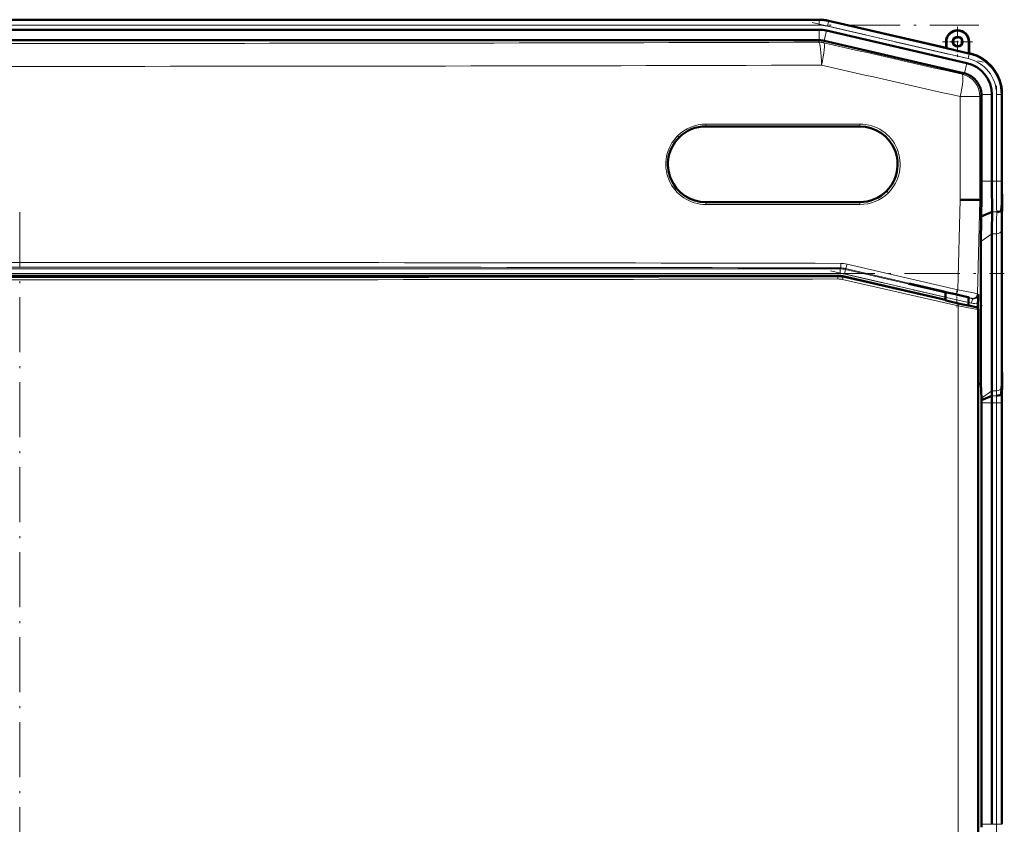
# Model space of a CAD drawing. Extents: x -1438 to 1837, y -1663 to 612.
# Tile 43 of 91: x -1003 to -788, y 391 to 566. Entities that reach past the tile are written whole.
import ezdxf

# ---------------------------------------------------------------- set-up
doc = ezdxf.new("R2010")
doc.units = 0
doc.linetypes.add('DASHDOT', pattern=[18.5, 12, -3, 0.5, -3])

msp = doc.modelspace()

# ---------------------------------------------------------------- linework, layer by layer
at = {"color": 7, "linetype": 'DASHDOT', "lineweight": 18}
for p, q in [((-1211.46, 564.64), (-793.79, 564.64)), ((-830.1, 565.2), (-792.84, 556.6)), ((-789.96, 551.46), (-789.96, 528.83)), ((-1002.62, 523.96), (-1002.62, 349.21)), ((-1216.98, 510.59), (-788.27, 510.59)), ((-826.12, 511.19), (-792.41, 503.41)), ((-789.96, 491.61), (-789.96, 381.55))]:
    msp.add_line(p, q, dxfattribs=at)
at = {"color": 7, "lineweight": 50}
for p, q in [((-828.6, 565.83), (-1176.66, 565.83)), ((-843.59, 565.83), (-1156.39, 565.83)), ((-843.59, 565.83), (-828.6, 565.83)), ((-826.52, 565.59), (-800.94, 559.69)), ((-826.51, 565.59), (-800.94, 559.69)), ((-843.59, 563.64), (-1156.39, 563.64)), ((-843.59, 563.64), (-828.6, 563.64)), ((-827.01, 563.46), (-796.43, 556.4)), ((-1176.63, 561.35), (-828.62, 561.35)), ((-828.62, 561.35), (-828.6, 561.35)), ((-797.12, 554.21), (-827.5, 561.23)), ((-800.94, 559.69), (-800.94, 561.03)), ((-800.87, 559.6), (-800.94, 559.69)), ((-800.87, 559.6), (-800.87, 561.03)), ((-800.87, 559.6), (-796.01, 558.48)), ((-796.01, 561.03), (-796.01, 558.48)), ((-795.94, 561.03), (-795.94, 558.53)), ((-796.01, 558.48), (-795.94, 558.53)), ((-795.94, 558.53), (-795.75, 558.49)), ((-793.25, 549.34), (-793.25, 549.52)), ((-793.25, 549.34), (-793.25, 530.72)), ((-790.96, 549.52), (-790.96, 530.72)), ((-788.78, 549.72), (-788.78, 530.72)), ((-788.78, 549.52), (-788.78, 530.72)), ((-853.25, 542.62), (-819.75, 542.62)), ((-819.75, 526.12), (-853.25, 526.12)), ((-793.92, 526.59), (-793.57, 526.58)), ((-793.24, 526.58), (-793.57, 526.58)), ((-788.75, 526.58), (-788.92, 524.39)), ((-790.92, 523.99), (-793.3, 523)), ((-788.78, 523.65), (-788.78, 489.51)), ((-788.78, 523.65), (-788.78, 489.51)), ((-790.96, 519.23), (-790.96, 485.09)), ((-793.35, 486.58), (-793.35, 517.54)), ((-824.51, 510.11), (-1180.73, 510.11)), ((-823.39, 509.98), (-801.07, 504.83)), ((-801.83, 506.65), (-809.08, 508.33)), ((-808.69, 508.33), (-809.08, 508.33)), ((-808.69, 508.33), (-801.83, 506.74)), ((-801.83, 506.74), (-800.41, 506.41)), ((-801.83, 506.65), (-801.83, 506.74)), ((-801.07, 506.48), (-801.83, 506.65)), ((-801.07, 506.57), (-801.07, 504.75)), ((-800.41, 506.41), (-799.71, 506.25)), ((-799.71, 506.25), (-799.56, 506.22)), ((-799.56, 506.22), (-798.58, 505.99)), ((-796.08, 505.38), (-796.08, 503.6)), ((-794, 504.31), (-794.04, 503)), ((-796.08, 503.68), (-795.97, 503.65)), ((-795.97, 503.65), (-795.39, 503.5)), ((-795.39, 503.5), (-794.37, 503.26)), ((-793.99, 502.78), (-793.99, 370.39)), ((-793.99, 486.59), (-793.35, 486.58)), ((-793.26, 483.46), (-793.35, 486.58)), ((-788.8, 486.58), (-788.97, 484.39)), ((-793.25, 483.04), (-793.26, 483.46)), ((-790.97, 483.99), (-793.25, 483.04)), ((-793.25, 482.44), (-793.25, 483.04)), ((-793.25, 390.72), (-793.25, 482.44)), ((-790.96, 482.44), (-790.96, 390.72)), ((-788.78, 482.44), (-788.78, 390.72)), ((-788.78, 482.43), (-788.78, 390.72)), ((-793.25, 390.72), (-793.25, 390.11))]:
    msp.add_line(p, q, dxfattribs=at)
at = {"color": 7, "lineweight": 18}
for p, q in [((-1176.66, 565.64), (-828.6, 565.64)), ((-1176.66, 564.64), (-828.6, 564.64)), ((-828.6, 565.64), (-828.6, 565.83)), ((-828.6, 565.64), (-828.6, 564.64)), ((-826.56, 565.41), (-826.78, 564.44)), ((-826.78, 564.44), (-796.16, 557.37)), ((-826.56, 565.41), (-826.51, 565.59)), ((-826.56, 565.41), (-795.93, 558.34)), ((-828.6, 561.35), (-828.6, 563.64)), ((-827.52, 561.23), (-827.01, 563.46)), ((-828.67, 560.93), (-828.62, 561.35)), ((-827.5, 561.23), (-827.54, 560.8)), ((-800.87, 561.03), (-800.94, 561.03)), ((-796.01, 561.03), (-795.94, 561.03)), ((-795.93, 558.34), (-796.16, 557.37)), ((-795.93, 558.34), (-795.75, 558.49)), ((-796.95, 554.17), (-796.43, 556.4)), ((-797.44, 553.96), (-797.12, 554.21)), ((-797.87, 526.65), (-797.87, 549.09)), ((-793.57, 549.09), (-797.87, 549.09)), ((-793.25, 549.34), (-793.57, 549.09)), ((-793.57, 549.09), (-793.57, 526.58)), ((-793.25, 549.52), (-790.96, 549.52)), ((-789.96, 549.58), (-789.96, 530.72)), ((-789.96, 549.58), (-788.96, 549.58)), ((-788.78, 549.72), (-788.96, 549.58)), ((-788.96, 549.58), (-788.96, 530.72)), ((-819.69, 543.12), (-853.2, 543.12)), ((-793.25, 530.72), (-790.96, 530.72)), ((-790.96, 530.72), (-789.96, 530.72)), ((-788.96, 530.72), (-789.96, 530.72)), ((-788.96, 530.72), (-788.78, 530.72)), ((-853.2, 525.62), (-819.69, 525.62)), ((-798.39, 507.03), (-797.87, 526.65)), ((-793.57, 526.58), (-794.11, 506.15)), ((-789.92, 523.99), (-790.92, 523.99)), ((-790.96, 519.23), (-793.35, 517.54)), ((-789.96, 519.23), (-790.96, 519.23)), ((-789.96, 519.23), (-789.96, 485.09)), ((-788.96, 519.91), (-788.96, 485.77)), ((-822.5, 512.65), (-798.39, 507.03)), ((-1181.26, 511.59), (-823.99, 511.59)), ((-823.99, 510.59), (-1181.26, 510.59)), ((-823.99, 511.59), (-823.97, 511.81)), ((-823.99, 510.59), (-823.99, 511.59)), ((-823.09, 510.49), (-822.87, 511.47)), ((-801.07, 505.41), (-823.09, 510.49)), ((-822.85, 511.68), (-822.87, 511.47)), ((-822.87, 511.47), (-801.07, 506.43)), ((-798.75, 506.06), (-822.85, 511.68)), ((-824.54, 509.9), (-824.51, 510.11)), ((-798.34, 503.55), (-823.46, 509.29)), ((-823.39, 509.98), (-823.41, 509.77)), ((-823.41, 509.77), (-798.3, 504.04)), ((-794.11, 506.15), (-793.98, 506.03)), ((-796.08, 505.28), (-795.21, 505.08)), ((-795.43, 504.11), (-796.08, 504.26)), ((-795.43, 504.11), (-795.21, 505.08)), ((-795.21, 505.08), (-795.33, 505.2)), ((-798.34, 369.62), (-798.34, 503.55)), ((-794.43, 503.22), (-794.37, 503.26)), ((-793.99, 502.78), (-794.04, 502.73)), ((-794.04, 502.73), (-794.04, 370.44)), ((-790.96, 485.09), (-793.26, 483.46)), ((-789.96, 485.09), (-790.96, 485.09)), ((-788.8, 486.58), (-788.75, 486.58)), ((-790.96, 482.44), (-793.25, 482.44)), ((-789.97, 483.99), (-790.97, 483.99)), ((-789.96, 482.44), (-790.96, 482.44)), ((-789.96, 482.44), (-788.96, 482.44)), ((-789.96, 482.44), (-789.96, 390.72)), ((-788.78, 482.44), (-788.96, 482.44)), ((-788.96, 482.44), (-788.96, 390.72)), ((-790.96, 390.72), (-793.25, 390.72)), ((-789.96, 390.72), (-790.96, 390.72)), ((-789.96, 390.72), (-788.96, 390.72)), ((-788.78, 390.72), (-788.96, 390.72))]:
    msp.add_line(p, q, dxfattribs=at)
at = {"color": 7, "linetype": 'DASHDOT', "lineweight": 18, "ltscale": 0.1625}
for p, q in [((-798.44, 564.28), (-798.44, 557.78)), ((-795.19, 561.03), (-801.69, 561.03))]:
    msp.add_line(p, q, dxfattribs=at)
at = {"color": 7, "linetype": 'DASHDOT', "lineweight": 18, "ltscale": 0.019627}
msp.add_line((-798.58, 506.06), (-798.58, 505.27), dxfattribs=at)
at = {"color": 7, "linetype": 'DASHDOT', "lineweight": 18, "ltscale": 0.08985}
msp.add_line((-798.57, 506.87), (-798.57, 503.27), dxfattribs=at)
at = {"color": 7, "lineweight": 18}
for points in [[(-795.33, 505.2), (-795.34, 505.2), (-795.35, 505.21), (-795.47, 505.25), (-797.15, 505.67), (-798.75, 506.06)], [(-798.39, 507.03), (-794.95, 506.35), (-794.16, 506.17), (-794.12, 506.15), (-794.11, 506.15)], [(-798.3, 504.04), (-796, 503.52), (-794.62, 503.24), (-794.45, 503.22), (-794.43, 503.22), (-794.43, 503.22), (-794.43, 503.22)], [(-794.04, 502.73), (-794.04, 502.73), (-794.06, 502.73), (-794.15, 502.74), (-794.91, 502.87), (-798.34, 503.55)]]:
    msp.add_lwpolyline(points, dxfattribs=at)
at = {"color": 7, "lineweight": 50}
for points in [[(-798.58, 505.99), (-797.12, 505.65), (-796.16, 505.41), (-795.99, 505.36), (-795.97, 505.35), (-795.97, 505.35)], [(-801.07, 504.75), (-801.06, 504.75), (-801.06, 504.75), (-801.03, 504.73), (-800.67, 504.63), (-797.66, 503.92), (-796.12, 503.6), (-796.08, 503.6), (-796.08, 503.6), (-796.08, 503.6)], [(-795.97, 505.35), (-795.97, 505.35), (-795.98, 505.35), (-795.98, 505.35), (-796.08, 505.36)]]:
    msp.add_lwpolyline(points, dxfattribs=at)
for radius in [1.07, 1]:
    msp.add_circle((-798.44, 561.03), radius, dxfattribs=at)
for centre, radius, start, end in [((-828.6, 556.58), 9.25, 77.0008, 89.9996), ((-828.6, 556.58), 9.25, 77.0007, 89.9996), ((-828.6, 556.58), 7.06, 77.0006, 89.9996), ((-798.44, 561.03), 2.5, 0, 180), ((-798.44, 561.03), 2.43, 360, 180), ((-798.02, 549.52), 9.25, 359.9943, 77.0057), ((-797.77, 549.72), 8.99, 359.9916, 77.0084), ((-798.02, 549.52), 7.06, 359.9966, 77.0032), ((-798.25, 549.34), 5.01, 2.1031, 74.9072), ((-853.25, 534.37), 8.25, 90, 134.9612), ((-819.75, 534.37), 8.25, 314.9294, 90), ((-853.25, 534.37), 8.25, 134.9699, 270), ((-100.76, 530.7), 692.49, 179.99805, 180.34055), ((-220.72, 530.58), 570.24, 179.9861, 180.6624), ((-441.19, 530.63), 347.59, 179.9856, 180.6685), ((-819.75, 534.37), 8.25, 270, 314.9153), ((-813.37, -680.15), 1206.9, 89.07649, 89.26402), ((-182.47, 513.74), 610.9, 178.79561, 179.13148), ((-581.55, 523.4), 207.22, 179.1215, 179.9313), ((-451.18, 518.83), 339.78, 179.1293, 179.9319), ((-401.89, 517.08), 391.46, 179.1331, 179.9319), ((-854.5, 505.84), 60.52, 358.5511, 0.1764), ((-794.49, 502.78), 0.5, 359.998, 77.002), ((-1001.19, 489.75), 212.42, 359.1437, 359.9337), ((-581.41, 489.76), 207.36, 180.0695, 180.8788), ((-870.78, 485.18), 79.82, 359.1476, 359.9359), ((-1146.49, 482.52), 357.71, 359.9872, 0.6507), ((-441.7, 482.52), 347.08, 179.3309, 180.0147), ((-925.75, 482.46), 134.79, 359.9876, 0.6479)]:
    msp.add_arc(centre, radius, start, end, dxfattribs=at)
at = {"color": 7, "lineweight": 18}
for centre, radius, start, end in [((-828.6, 556.58), 9.06, 77.0008, 89.9996), ((-828.6, 556.58), 8.06, 77.0006, 89.9996), ((-1002.63, 56209.97), 55649.31, 269.820896, 270.179106), ((11868.51, 56331.46), 57197.52, 257.175313, 257.206234), ((-797.95, 549.58), 7.99, 359.9916, 77.0084), ((-797.95, 549.58), 8.99, 359.9997, 77.0003), ((-1002.63, 56585.23), 56029.56, 269.821504, 270.178498), ((11907.04, 56689.53), 57560.09, 257.2175922, 257.2484236), ((-853.2, 534.36), 8.75, 89.9957, 134.9539), ((-819.69, 534.37), 8.75, 314.9196, 90.0213), ((-853.21, 534.37), 8.75, 134.9606, 270.0213), ((-220.85, 530.58), 569.11, 179.986, 180.6637), ((-254.98, 530.59), 533.98, 179.9859, 180.6653), ((-819.69, 534.37), 8.75, 269.9957, 314.9129), ((-450.82, 518.83), 339.14, 179.1277, 179.9318), ((-470.71, 519.53), 318.25, 179.1257, 179.9316), ((-1002.63, -83299.58), 83812.57, 89.8777831, 90.1222151), ((-823.86, 506.81), 5.99, 76.8712, 89.8909), ((-1002.63, -83186.04), 83698.04, 89.8777011, 90.122297), ((-823.99, 506.59), 5, 77.0066, 89.9934), ((-823.99, 506.59), 4, 77.0047, 89.9953), ((-823.98, 506.81), 5, 76.8528, 89.8509), ((-1002.62, 84295.16), 83785.95, 269.8781811, 270.1218207), ((-1002.62, 84238.26), 83728.55, 269.8781333, 270.1218617), ((-824.53, 504.9), 5, 77.1098, 90.1116), ((-824.47, 504.91), 4.49, 77.1108, 90.1395), ((-794.98, 506.05), 0.999, 256.9181, 358.54), ((-794.98, 506.06), 2, 256.9951, 299.3366), ((-794.54, 502.73), 0.5, 0.0159, 76.9841), ((-870.4, 485.18), 80.44, 359.1546, 359.9369), ((-890.23, 485.88), 101.27, 359.1557, 359.937), ((-926.13, 482.46), 136.17, 359.9884, 0.642), ((-960.43, 482.47), 171.47, 359.9884, 0.6411)]:
    msp.add_arc(centre, radius, start, end, dxfattribs=at)
for centre, major_axis, ratio, start_param, end_param in [((-828.67, 555.93), (4.97, -0.57), 0.999653, 1.457389, 1.684204), ((-828.67, 555.93), (0.02, -5), 0.119003, 1.570423, 3.115225), ((-828.67, 555.93), (-1.11, -4.88), 0.116076, 1.597214, 3.115235), ((-798.57, 549.09), (-1.11, -4.88), 0.136195, 1.601714, 3.115166), ((-798.57, 549.09), (3.11, -3.91), 0.999441, 0.899117, 2.242476), ((-853.25, 543.12), (0, -0.5), 0.101872, 0, 1.570796), ((-819.75, 543.12), (0, 0.5), 0.124719, 3.141593, 4.712389), ((-859.44, 540.56), (0.353, -0.354), 0.069254, 0.000014, 1.501741), ((-813.57, 528.17), (0.353, -0.354), 0.091666, 1.479613, 3.141593), ((-853.25, 525.62), (0, 0.5), 0.101872, 4.712389, 6.283185), ((-819.75, 525.62), (0, -0.5), 0.124719, 1.570796, 3.141593), ((-789.96, 519.94), (-1, 0), 0.707107, 1.570796, 3.106686), ((-823.97, 512.81), (0, -1), 0.121885, 0.017584, 1.571058), ((-822.62, 512.65), (-0.227, -0.974), 0.119647, 0.01758, 1.598677), ((-824.54, 509.4), (0.001, -0.5), 0.121453, 1.570537, 3.124009), ((-823.53, 509.29), (-0.111, -0.487), 0.119115, 1.598027, 3.124014), ((-798.53, 507.03), (-0.227, -0.974), 0.135666, 0.017616, 1.602449), ((-795.11, 506.17), (0.682, 0.732), 0.99939, 3.664878, 5.435811), ((-798.41, 503.55), (-0.111, -0.487), 0.135841, 1.601805, 3.123976), ((-789.96, 485.79), (-1, 0), 0.707107, 1.570796, 3.106686)]:
    msp.add_ellipse(centre, major_axis=major_axis, ratio=ratio, start_param=start_param, end_param=end_param, dxfattribs=at)
at = {"color": 7, "lineweight": 50}
for centre, major_axis, ratio, start_param, end_param in [((-828.62, 556.36), (4.97, -0.57), 0.999653, 1.457389, 1.679108), ((-798.25, 549.34), (-3.11, 3.91), 0.999441, 5.34848, 5.384068), ((-789.92, 524.4), (1, 0), 0.414186, 4.715241, 6.251123), ((-824.51, 505.11), (4.97, -0.57), 0.999846, 1.457367, 1.684225), ((-789.97, 484.4), (1, 0), 0.414343, 4.715179, 6.251104)]:
    msp.add_ellipse(centre, major_axis=major_axis, ratio=ratio, start_param=start_param, end_param=end_param, dxfattribs=at)

doc.saveas('drawing.dxf')
